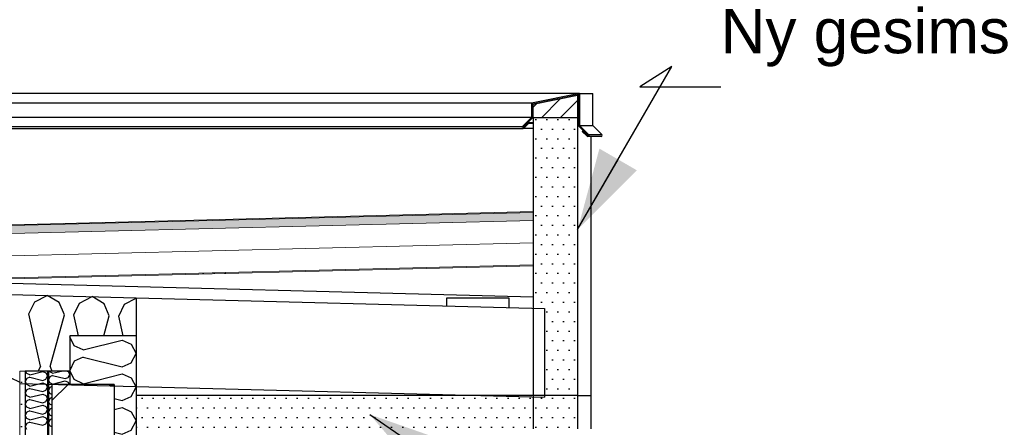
# Model space of a CAD drawing. Header units: millimetres. Extents: x -8544 to 51179, y -2070 to 23603.
# Tile 186 of 190: x 44899 to 47119, y 6473 to 7391. Entities that reach past the tile are written whole.
import ezdxf

# ---------------------------------------------------------------- set-up
doc = ezdxf.new("R2010")
doc.units = ezdxf.units.MM
doc.header["$LTSCALE"] = 0.5
doc.header["$MEASUREMENT"] = 0
doc.linetypes.add('PLINE', pattern=[0])
for name, color, linetype in [('223- Bjelker', 7, 'Continuous'), ('223- Bjelker (Skravur)', 7, 'Continuous'), ('223- Bjelker(Nye konstruksjoner)', 7, 'Continuous'), ('231- Bærende yttervegger', 7, 'Continuous'), ('231- Bærende yttervegger (Skravur)', 7, 'Continuous'), ('232- Ikke-bærende yttervegger (Skravur)(Nye konstruksjoner)', 7, 'Continuous'), ('232- Ikke-bærende yttervegger(Nye konstruksjoner)', 7, 'Continuous'), ('235- Utvendig kledning og overflate(Nye konstruksjoner)', 7, 'Continuous'), ('256- Faste himlinger og overflatebehandling (Skravur)(Nye konstruksjoner)', 7, 'Continuous'), ('256- Faste himlinger og overflatebehandling(Nye konstruksjoner)', 7, 'Continuous'), ('261- Primærkonstruksjon (tak)', 7, 'Continuous'), ('261- Primærkonstruksjon (tak) (Skravur)', 7, 'Continuous'), ('262- Taktekking (Skravur)(Nye konstruksjoner)', 7, 'Continuous'), ('265- Gesimser_ takrenner og nedløp (Skravur)(Nye konstruksjoner)', 7, 'Continuous'), ('265- Gesimser_ takrenner og nedløp(Nye konstruksjoner)', 7, 'Continuous'), ('832- Tekst bygning(Nye konstruksjoner)', 7, 'Continuous')]:
    doc.layers.add(name, color=color, linetype=linetype)
doc.layers.add('236- Innvendig kledning og overflate(Nye konstruksjoner)', color=7, linetype='Continuous', lineweight=0)
doc.layers.add('262- Taktekking(Nye konstruksjoner)', color=7, linetype='Continuous', lineweight=0)
doc.styles.add('GENERATED_STYLE_3', font='arial.ttf')
doc.dimstyles.new('GENERATED_STYLE__2', dxfattribs={"dimtxt": 0.18, "dimasz": 182.4, "dimexe": 0.18, "dimexo": 0.0625, "dimgap": 0, "dimtad": 0, "dimtih": 1, "dimtoh": 1, "dimdec": 4, "dimzin": 0, "dimdsep": 46, "dimcen": 0.09, "dimadec": 0, "dimazin": 0, "dimtfac": 1, "dimtdec": 4, "dimtmove": 0, "dimatfit": 3, "dimldrblk": 'ARROWHEAD_5', "dimfxl": 1, "dimtolj": 1, "dimtzin": 0, "dimarcsym": 0})
pattern_1 = [(0, (0, 0), (0, 43.30127), [0, -25]), (0, (12.5, 21.65), (0, 43.30127), [0, -25])]
pattern_2 = [(45, (0, 0), (-79.5495, 79.5495), []), (45, (-26.52, 26.52), (-79.5495, 79.5495), [])]

# ---------------------------------------------------------------- blocks, each defined once
blk = doc.blocks.new('*X12')
at = {"layer": '231- Bærende yttervegger (Skravur)', "linetype": 'PLINE'}
for p, q in [((45012.7, 6679), (45011.9, 6677.3)), ((45021.7, 6656.6), (45011.9, 6677.3)), ((45042.1, 6647.4), (45130, 6669.4)), ((45130, 6669.4), (45150.4, 6660.1)), ((45150.4, 6660.1), (45161.9, 6639.4)), ((45042.1, 6647.4), (45021.7, 6656.6)), ((45150.4, 6618.7), (45161.9, 6639.4)), ((45021.7, 6622.2), (45011.9, 6601.5)), ((45042.1, 6631.4), (45021.7, 6622.2)), ((45042.1, 6631.4), (45130, 6609.4)), ((45130, 6609.4), (45150.4, 6618.7)), ((45021.7, 6580.7), (45011.9, 6601.5)), ((45042.1, 6571.5), (45130, 6593.5)), ((45130, 6593.5), (45150.4, 6584.3)), ((45042.1, 6571.5), (45021.7, 6580.7)), ((45150.4, 6584.3), (45161.9, 6563.5)), ((45150.4, 6542.8), (45161.9, 6563.5)), ((45111.9, 6538.1), (45130, 6533.6)), ((45130, 6533.6), (45150.4, 6542.8)), ((45111.9, 6513.1), (45130, 6517.6)), ((45130, 6517.6), (45150.4, 6508.4)), ((45150.4, 6508.4), (45161.9, 6487.7)), ((45150.4, 6466.9), (45161.9, 6487.7)), ((45111.9, 6462.2), (45130, 6457.7)), ((45130, 6457.7), (45150.4, 6466.9)), ((45111.9, 6437.2), (45130, 6441.7)), ((45130, 6441.7), (45150.4, 6432.5)), ((45150.4, 6432.5), (45161.9, 6411.8)), ((45150.4, 6391.1), (45161.9, 6411.8)), ((45111.9, 6386.3), (45130, 6381.8)), ((45130, 6381.8), (45150.4, 6391.1)), ((45042.1, 6343.9), (45028.6, 6350)), ((45042.1, 6343.9), (45066.6, 6350)), ((45111.9, 6361.3), (45130, 6365.9)), ((45130, 6365.9), (45150.4, 6356.6)), ((45150.4, 6356.6), (45161.9, 6335.9)), ((45042.1, 6327.9), (45021.7, 6318.7)), ((45042.1, 6327.9), (45130, 6305.9)), ((45150.4, 6315.2), (45161.9, 6335.9)), ((45021.7, 6318.7), (45011.9, 6298)), ((45130, 6305.9), (45150.4, 6315.2)), ((45021.7, 6277.2), (45011.9, 6298)), ((45042.1, 6268), (45130, 6290)), ((45130, 6290), (45150.4, 6280.7)), ((45150.4, 6280.7), (45161.9, 6260)), ((45042.1, 6268), (45021.7, 6277.2)), ((45150.4, 6239.3), (45161.9, 6260)), ((45021.7, 6242.8), (45011.9, 6222.1)), ((45042.1, 6252), (45021.7, 6242.8)), ((45042.1, 6252), (45130, 6230)), ((45130, 6230), (45150.4, 6239.3)), ((45021.7, 6201.4), (45011.9, 6222.1)), ((45042.1, 6192.1), (45021.7, 6201.4)), ((45042.1, 6192.1), (45130, 6214.1)), ((45130, 6214.1), (45150.4, 6204.9)), ((45150.4, 6204.9), (45161.9, 6184.1)), ((45042.1, 6176.2), (45021.7, 6166.9)), ((45042.1, 6176.2), (45130, 6154.2)), ((45150.4, 6163.4), (45161.9, 6184.1)), ((45021.7, 6166.9), (45011.9, 6146.2)), ((45130, 6154.2), (45150.4, 6163.4)), ((45019.6, 6130), (45011.9, 6146.2)), ((45097.1, 6130), (45130, 6138.2)), ((45130, 6138.2), (45148.1, 6130))]:
    blk.add_line(p, q, dxfattribs=at)
blk = doc.blocks.new('*X22')
at = {"layer": '261- Primærkonstruksjon (tak) (Skravur)', "linetype": 'PLINE'}
for p, q in [((44933.2, 6755.7), (44961.2, 6770.3)), ((44988.4, 6754.2), (44961.2, 6770.3)), ((44920.2, 6728.9), (44933.2, 6755.7)), ((45000.1, 6726.8), (44988.4, 6754.2)), ((45021.3, 6726.2), (45034.3, 6753)), ((45034.3, 6753), (45062.4, 6767.7)), ((45089.6, 6751.6), (45062.4, 6767.7)), ((45101.2, 6724.2), (45089.6, 6751.6)), ((45122.4, 6723.6), (45135.5, 6750.4)), ((45135.5, 6750.4), (45161.9, 6764.2)), ((44946.4, 6610.8), (44920.2, 6728.9)), ((44967.7, 6610.3), (45000.1, 6726.8)), ((45031.8, 6679), (45021.3, 6726.2)), ((45088.6, 6679), (45101.2, 6724.2)), ((45132.4, 6679), (45122.4, 6723.6)), ((44946.4, 6610.8), (44941.1, 6600)), ((44967.7, 6610.3), (44972, 6600)), ((44878.1, 6585.5), (44899.4, 6574.8)), ((45004.8, 6570), (45006.6, 6569.1)), ((45008.6, 6570), (45006.6, 6569.1)), ((45011.9, 6571.5), (45011.9, 6571.4)), ((45100.7, 6570), (45107.7, 6566.4)), ((45111.9, 6568.3), (45107.7, 6566.4))]:
    blk.add_line(p, q, dxfattribs=at)
blk = doc.blocks.new('*X43')
at = {"layer": '232- Ikke-bærende yttervegger (Skravur)(Nye konstruksjoner)', "linetype": 'PLINE'}
for p, q in [((44915.1, 6594.6), (44912.6, 6600)), ((44921.9, 6591.5), (44915.1, 6594.6)), ((44921.9, 6591.5), (44951.2, 6598.8)), ((44951.2, 6598.8), (44958, 6595.7)), ((44958, 6595.7), (44961.9, 6588.8)), ((44915.1, 6583.1), (44911.9, 6576.2)), ((44915.1, 6569.3), (44911.9, 6576.2)), ((44921.9, 6586.2), (44915.1, 6583.1)), ((44921.9, 6566.2), (44915.1, 6569.3)), ((44921.9, 6586.2), (44951.2, 6578.8)), ((44921.9, 6566.2), (44951.2, 6573.5)), ((44951.2, 6578.8), (44958, 6581.9)), ((44951.2, 6573.5), (44958, 6570.4)), ((44958, 6581.9), (44961.9, 6588.8)), ((44958, 6570.4), (44961.9, 6563.5)), ((44915.1, 6557.8), (44911.9, 6550.9)), ((44915.1, 6544), (44911.9, 6550.9)), ((44921.9, 6560.9), (44915.1, 6557.8)), ((44921.9, 6560.9), (44951.2, 6553.5)), ((44921.9, 6540.9), (44951.2, 6548.2)), ((44951.2, 6553.5), (44958, 6556.6)), ((44951.2, 6548.2), (44958, 6545.1)), ((44958, 6556.6), (44961.9, 6563.5)), ((44915.1, 6532.5), (44911.9, 6525.6)), ((44915.1, 6518.7), (44911.9, 6525.6)), ((44921.9, 6540.9), (44915.1, 6544)), ((44921.9, 6535.6), (44915.1, 6532.5)), ((44921.9, 6535.6), (44951.2, 6528.2)), ((44951.2, 6528.2), (44958, 6531.3)), ((44958, 6545.1), (44961.9, 6538.2)), ((44958, 6531.3), (44961.9, 6538.2)), ((44915.1, 6507.2), (44911.9, 6500.3)), ((44921.9, 6515.6), (44915.1, 6518.7)), ((44921.9, 6510.3), (44915.1, 6507.2)), ((44921.9, 6515.6), (44951.2, 6522.9)), ((44921.9, 6510.3), (44951.2, 6503)), ((44951.2, 6522.9), (44958, 6519.9)), ((44951.2, 6503), (44958, 6506)), ((44958, 6519.9), (44961.9, 6512.9)), ((44958, 6506), (44961.9, 6512.9)), ((44915.1, 6493.4), (44911.9, 6500.3)), ((44915.1, 6481.9), (44911.9, 6475)), ((44921.9, 6490.3), (44915.1, 6493.4)), ((44921.9, 6485), (44915.1, 6481.9)), ((44921.9, 6490.3), (44951.2, 6497.6)), ((44921.9, 6485), (44951.2, 6477.7)), ((44951.2, 6497.6), (44958, 6494.6)), ((44951.2, 6477.7), (44958, 6480.7)), ((44958, 6494.6), (44961.9, 6487.7)), ((44958, 6480.7), (44961.9, 6487.7)), ((44915.1, 6468.1), (44911.9, 6475))]:
    blk.add_line(p, q, dxfattribs=at)
blk = doc.blocks.new('*X44')
at = {"layer": '232- Ikke-bærende yttervegger (Skravur)(Nye konstruksjoner)', "linetype": 'PLINE'}
for p, q in [((44967, 6597.9), (44966, 6600)), ((44973.5, 6594.9), (44967, 6597.9)), ((44973.5, 6594.9), (44993.8, 6600)), ((45006, 6600), (45008.2, 6599)), ((45008.2, 6599), (45011.9, 6592.4)), ((45008.2, 6585.7), (45011.9, 6592.4)), ((44967, 6586.9), (44963.9, 6580.2)), ((44967, 6573.6), (44963.9, 6580.2)), ((44973.5, 6589.8), (44967, 6586.9)), ((44973.5, 6570.6), (44967, 6573.6)), ((44973.5, 6589.8), (45001.7, 6582.8)), ((44973.5, 6570.6), (45001.7, 6577.7)), ((45001.7, 6582.8), (45008.2, 6585.7)), ((45001.7, 6577.7), (45008.2, 6574.7)), ((45008.2, 6574.7), (45010.8, 6570)), ((44967, 6562.6), (44963.9, 6555.9)), ((44967, 6549.3), (44963.9, 6555.9)), ((44971.9, 6564.8), (44967, 6562.6)), ((44971.9, 6547.1), (44967, 6549.3)), ((44967, 6538.3), (44963.9, 6531.7)), ((44967, 6525), (44963.9, 6531.7)), ((44971.9, 6540.5), (44967, 6538.3)), ((44971.9, 6522.8), (44967, 6525)), ((44967, 6514), (44963.9, 6507.4)), ((44967, 6500.8), (44963.9, 6507.4)), ((44971.9, 6516.2), (44967, 6514)), ((44967, 6489.7), (44963.9, 6483.1)), ((44967, 6476.5), (44963.9, 6483.1)), ((44971.9, 6498.5), (44967, 6500.8)), ((44971.9, 6492), (44967, 6489.7)), ((44971.9, 6474.2), (44967, 6476.5))]:
    blk.add_line(p, q, dxfattribs=at)
blk = doc.blocks.new('ARROWHEAD_5')
at = {"linetype": 'Continuous'}
blk.add_hatch(color=256, dxfattribs=at).paths.add_polyline_path([(-1, 0.2679), (0, 0), (-1, -0.2679)])
blk.add_line((0, 0), (-1, 0), dxfattribs=at)

msp = doc.modelspace()

# ---------------------------------------------------------------- hatches: boundary and pattern name
at = {"layer": '223- Bjelker (Skravur)', "linetype": 'Continuous'}
h = msp.add_hatch(dxfattribs=at)
h.set_pattern_fill('Skrålinjer_3', color=256, style=0, pattern_type=2)
h.set_pattern_definition([(45, (0, 0), (-127.2792, 127.2792), [])])
h.paths.add_polyline_path([(44971.9, 6570), (44971.9, 6350), (45111.9, 6350), (45111.9, 6566.3)])
at = {"layer": '232- Ikke-bærende yttervegger (Skravur)(Nye konstruksjoner)', "linetype": 'Continuous'}
h = msp.add_hatch(dxfattribs=at)
h.set_pattern_fill('Gips', color=256, style=0, pattern_type=2)
h.set_pattern_definition([(270, (0, 0), (86.60254, 0), [0, -50]), (270, (43.3, -25), (86.60254, 0), [0, -50])])
h.paths.add_polyline_path([(44899.4, 3820), (44911.9, 3820), (44911.9, 6600), (44899.4, 6600)])
msp.add_hatch(color=256, dxfattribs=at).paths.add_polyline_path([(44963.9, 6570.2), (44961.9, 6570.3), (44961.9, 3820), (44963.9, 3820)])
at = {"layer": '256- Faste himlinger og overflatebehandling (Skravur)(Nye konstruksjoner)', "linetype": 'Continuous'}
h = msp.add_hatch(dxfattribs=at)
h.set_pattern_fill('Prikker_tett', color=256, style=0, pattern_type=2)
h.set_pattern_definition(pattern_1)
h.paths.add_polyline_path([(46156.9, 6470), (46156.9, 6545), (45161.9, 6545), (45161.9, 6470)])
at = {"layer": '262- Taktekking (Skravur)(Nye konstruksjoner)', "linetype": 'Continuous'}
msp.add_hatch(color=256, dxfattribs=at).paths.add_polyline_path([(46056.9, 6958.9), (44196.9, 6912.4), (44196.9, 6910.4), (46056.9, 6956.9)])
h = msp.add_hatch(dxfattribs=at)
h.set_pattern_fill('Prikker_tett', color=256, style=0, pattern_type=2)
h.set_pattern_definition(pattern_1)
h.paths.add_polyline_path([(46056.9, 6838.9), (44196.9, 6792.4), (44196.9, 6790.4), (46056.9, 6836.9)])
at = {"layer": '262- Taktekking(Nye konstruksjoner)', "linetype": 'Continuous'}
msp.add_hatch(color=256, dxfattribs=at).paths.add_polyline_path([(46056.9, 6956.9), (44196.9, 6910.4), (44196.9, 6892.4), (46056.9, 6938.9)])
at = {"layer": '265- Gesimser_ takrenner og nedløp (Skravur)(Nye konstruksjoner)', "linetype": 'Continuous'}
h = msp.add_hatch(dxfattribs=at)
h.set_pattern_fill('Skrålinjer_4', color=256, style=0, pattern_type=2)
h.set_pattern_definition(pattern_2)
h.paths.add_polyline_path([(46160.9, 7224.9), (46052.9, 7203.3), (46054.9, 7201.6), (46158.9, 7222.4)])
for points in [[(46158.9, 7222.4), (46054.9, 7201.6), (46056.9, 7200), (46156.9, 7220)], [(46156.9, 7170), (46156.9, 7152), (46158.9, 7152), (46158.9, 7222.4), (46156.9, 7220)], [(46054.9, 7201.6), (46054.9, 7170), (46056.9, 7170), (46056.9, 7200)]]:
    msp.add_hatch(color=256, dxfattribs=at).paths.add_polyline_path(points)
h = msp.add_hatch(dxfattribs=at)
h.set_pattern_fill('Skrålinjer_1', color=256, style=0, pattern_type=2)
h.set_pattern_definition([(45, (0, 0), (-21.213203, 21.213203), [])])
h.paths.add_polyline_path([(46056.9, 7170), (46156.9, 7170), (46156.9, 7220), (46056.9, 7200)])
h = msp.add_hatch(dxfattribs=at)
h.set_pattern_fill('Skrålinjer_4', color=256, style=0, pattern_type=2)
h.set_pattern_definition(pattern_2)
h.paths.add_polyline_path([(46160.9, 7224.9), (46158.9, 7222.4), (46158.9, 7152), (46160.9, 7152.8)])
h = msp.add_hatch(dxfattribs=at)
h.set_pattern_fill('Skrålinjer_4', color=256, style=0, pattern_type=2)
h.set_pattern_definition(pattern_2)
h.paths.add_polyline_path([(46054.9, 7201.6), (46052.9, 7203.3), (46052.9, 7170.8), (46054.9, 7170)])
h = msp.add_hatch(dxfattribs=at)
h.set_pattern_fill('Skrålinjer_4', color=256, style=0, pattern_type=2)
h.set_pattern_definition(pattern_2)
h.paths.add_polyline_path([(46032.3, 7150.2), (46033.7, 7148.8), (46054.9, 7170), (46052.9, 7170.8)])
h = msp.add_hatch(dxfattribs=at)
h.set_pattern_fill('Prikker_tett', color=256, style=0, pattern_type=2)
h.set_pattern_definition(pattern_1)
h.paths.add_polyline_path([(46056.9, 7170), (46056.9, 6741.7), (46081.9, 6741), (46081.9, 6545), (46156.9, 6545), (46156.9, 7170)])
h = msp.add_hatch(dxfattribs=at)
h.set_pattern_fill('Skrålinjer_4', color=256, style=0, pattern_type=2)
h.set_pattern_definition(pattern_2)
h.paths.add_polyline_path([(46031.6, 7148.4), (46032.3, 7146.7), (46034.1, 7145.9), (46035.8, 7146.7), (46034.4, 7148.1), (46033.7, 7148.8), (46032.3, 7150.2)])
h = msp.add_hatch(dxfattribs=at)
h.set_pattern_fill('Skrålinjer_4', color=256, style=0, pattern_type=2)
h.set_pattern_definition(pattern_2)
h.paths.add_polyline_path([(46034.4, 7148.1), (46035.8, 7146.7), (46046.4, 7157.3), (46045, 7158.7)])
h = msp.add_hatch(dxfattribs=at)
h.set_pattern_fill('Skrålinjer_4', color=256, style=0, pattern_type=2)
h.set_pattern_definition(pattern_2)
h.paths.add_polyline_path([(46160.9, 7152.8), (46158.9, 7152), (46180.1, 7130.8), (46181.6, 7132.2)])
h = msp.add_hatch(dxfattribs=at)
h.set_pattern_fill('Skrålinjer_4', color=256, style=0, pattern_type=2)
h.set_pattern_definition(pattern_2)
h.paths.add_polyline_path([(46168.8, 7140.7), (46167.4, 7139.3), (46178, 7128.7), (46179.4, 7130.1)])
h = msp.add_hatch(dxfattribs=at)
h.set_pattern_fill('Skrålinjer_4', color=256, style=0, pattern_type=2)
h.set_pattern_definition(pattern_2)
h.paths.add_polyline_path([(46178, 7128.7), (46179.8, 7127.9), (46181.6, 7128.7), (46182.3, 7130.4), (46181.6, 7132.2), (46180.1, 7130.8), (46179.4, 7130.1)])

# ---------------------------------------------------------------- linework, layer by layer
at = {"layer": '223- Bjelker', "linetype": 'PLINE'}
for p, q in [((44971.9, 6570), (44971.9, 6350)), ((45011.9, 6570), (44971.9, 6570)), ((45111.9, 6570), (45011.9, 6570)), ((45011.9, 6570), (45011.9, 6570)), ((45111.9, 6570), (45111.9, 6350))]:
    msp.add_line(p, q, dxfattribs=at)
at = {"layer": '223- Bjelker(Nye konstruksjoner)', "linetype": 'PLINE'}
for p, q in [((45861.9, 6765), (46001.9, 6765)), ((45861.9, 6746.8), (45861.9, 6765)), ((46001.9, 6765), (46001.9, 6743.1)), ((45861.9, 6545), (45861.9, 6546.7))]:
    msp.add_line(p, q, dxfattribs=at)
at = {"layer": '231- Bærende yttervegger', "linetype": 'PLINE'}
for p, q in [((45011.9, 6679), (45011.9, 6570)), ((45161.9, 6679), (45011.9, 6679)), ((45161.9, 6679), (45161.9, 6565)), ((45161.9, 6565), (45161.9, 6545))]:
    msp.add_line(p, q, dxfattribs=at)
at = {"layer": '231- Bærende yttervegger', "linetype": 'PLINE', "flags": 128}
msp.add_lwpolyline([(45161.9, 6545), (45161.9, 6470), (45161.9, 6130)], dxfattribs=at)
at = {"layer": '232- Ikke-bærende yttervegger(Nye konstruksjoner)', "linetype": 'PLINE'}
for p, q in [((44911.9, 6600), (44911.9, 3820)), ((44961.9, 6600), (44961.9, 3820)), ((44963.9, 6600), (44963.9, 3820)), ((45011.9, 6600), (45011.9, 6570))]:
    msp.add_line(p, q, dxfattribs=at)
at = {"layer": '232- Ikke-bærende yttervegger(Nye konstruksjoner)', "linetype": 'PLINE', "flags": 128}
msp.add_lwpolyline([(45011.9, 6600), (44963.9, 6600), (44961.9, 6600), (44911.9, 6600)], dxfattribs=at)
at = {"layer": '235- Utvendig kledning og overflate(Nye konstruksjoner)', "linetype": 'PLINE'}
for p, q in [((46160.9, 7224.9), (46052.9, 7203.3)), ((46160.9, 7224.9), (46158.9, 7222.4)), ((46158.9, 7222.4), (46158.9, 7152)), ((46160.9, 7224.9), (46160.9, 7152.8)), ((46052.9, 7203.3), (46052.9, 7170.8)), ((46052.9, 7203.3), (46054.9, 7201.6)), ((46054.9, 7170), (46033.7, 7148.8)), ((46052.9, 7170.8), (46054.9, 7170)), ((46031.6, 7148.4), (46032.3, 7146.7)), ((46032.3, 7150.2), (46033.7, 7148.8)), ((46032.3, 7146.7), (46034.1, 7145.9)), ((46033.7, 7148.8), (46034.4, 7148.1)), ((46045, 7158.7), (46034.4, 7148.1)), ((46034.4, 7148.1), (46035.8, 7146.7)), ((46045, 7158.7), (46046.4, 7157.3)), ((46158.9, 7152), (46156.9, 7152)), ((46160.9, 7152.8), (46158.9, 7152)), ((46158.9, 7152), (46180.1, 7130.8)), ((46168.8, 7140.7), (46167.4, 7139.3)), ((46168.8, 7140.7), (46179.4, 7130.1)), ((46179.4, 7130.1), (46178, 7128.7)), ((46180.1, 7130.8), (46179.4, 7130.1)), ((46181.6, 7128.7), (46179.8, 7127.9)), ((46181.6, 7132.2), (46180.1, 7130.8)), ((46182.3, 7130.4), (46181.6, 7128.7))]:
    msp.add_line(p, q, dxfattribs=at)
at = {"layer": '235- Utvendig kledning og overflate(Nye konstruksjoner)', "linetype": 'PLINE', "flags": 128}
for points in [[(46052.9, 7170.8), (46032.3, 7150.2), (46031.6, 7148.4)], [(46046.4, 7157.3), (46035.8, 7146.7), (46034.1, 7145.9)], [(46160.9, 7152.8), (46181.6, 7132.2), (46182.3, 7130.4)], [(46167.4, 7139.3), (46178, 7128.7), (46179.8, 7127.9)]]:
    msp.add_lwpolyline(points, dxfattribs=at)
at = {"layer": '236- Innvendig kledning og overflate(Nye konstruksjoner)', "linetype": 'PLINE'}
for p, q in [((44899.4, 6600), (44899.4, 3820)), ((44911.9, 6600), (44899.4, 6600))]:
    msp.add_line(p, q, dxfattribs=at)
at = {"layer": '256- Faste himlinger og overflatebehandling(Nye konstruksjoner)', "linetype": 'PLINE'}
for q in [(45161.9, 6545), (46186.9, 6545)]:
    msp.add_line((46156.9, 6545), q, dxfattribs=at)
at = {"layer": '261- Primærkonstruksjon (tak)', "linetype": 'PLINE'}
for p, q in [((44685.8, 6802.6), (46056.9, 6766.7)), ((44196.9, 6790.4), (45161.9, 6765.1)), ((45161.9, 6765.1), (45161.9, 6679)), ((45161.9, 6765.1), (46081.9, 6741)), ((46081.9, 6741), (46081.9, 6540.9)), ((44899.1, 6571.9), (45161.9, 6565)), ((45161.9, 6565), (46081.9, 6540.9))]:
    msp.add_line(p, q, dxfattribs=at)
at = {"layer": '262- Taktekking(Nye konstruksjoner)', "linetype": 'PLINE'}
for p, q in [((46158.9, 7222.4), (46054.9, 7201.6)), ((46156.9, 7220), (46056.9, 7200)), ((46158.9, 7222.4), (46156.9, 7220)), ((46054.9, 7201.6), (46054.9, 7170)), ((46054.9, 7201.6), (46056.9, 7200)), ((46056.9, 7200), (46056.9, 7170)), ((46056.9, 7170), (46054.9, 7170)), ((46056.9, 6958.9), (44196.9, 6912.4)), ((46056.9, 6956.9), (44196.9, 6910.4)), ((46056.9, 6938.9), (44196.9, 6892.4)), ((46056.9, 6888.9), (44196.9, 6842.4)), ((46056.9, 6838.9), (44196.9, 6792.4)), ((46056.9, 6836.9), (44196.9, 6790.4))]:
    msp.add_line(p, q, dxfattribs=at)
at = {"layer": '265- Gesimser_ takrenner og nedløp(Nye konstruksjoner)', "linetype": 'PLINE'}
for p, q in [((46160.9, 7224.9), (43190.9, 7224.9)), ((46156.9, 7220), (46156.9, 7170)), ((46160.9, 7224.9), (46190.9, 7224.9)), ((46190.9, 7152.8), (46190.9, 7224.9)), ((46052.9, 7203.3), (43082.9, 7203.3)), ((46052.9, 7170.8), (43082.9, 7170.8)), ((46056.9, 7170), (46056.9, 6958.9)), ((46156.9, 7170), (46056.9, 7170)), ((46156.9, 7170), (46156.9, 7152)), ((43062.3, 7150.2), (46032.3, 7150.2)), ((46033.7, 7148.8), (46035.1, 7148.8)), ((46035.8, 7146.7), (46035.8, 7146.7)), ((46035.8, 7146.7), (46056.9, 7146.7)), ((46056.9, 7158.7), (46045, 7158.7)), ((46056.9, 7157.3), (46046.4, 7157.3)), ((46156.9, 7152), (46156.9, 6545)), ((46160.9, 7152.8), (46190.9, 7152.8)), ((46211.6, 7132.2), (46190.9, 7152.8)), ((43064.1, 7145.9), (46034.1, 7145.9)), ((46056.9, 7145.9), (46034.1, 7145.9)), ((46170.2, 7140.7), (46168.8, 7140.7)), ((46178, 7128.7), (46178, 7128.7)), ((46209.8, 7127.9), (46179.8, 7127.9)), ((46181.6, 7132.2), (46211.6, 7132.2)), ((46186.9, 7127.9), (46186.9, 6470)), ((46209.8, 7127.9), (46211.6, 7128.7)), ((46212.3, 7130.4), (46211.6, 7132.2)), ((46211.6, 7128.7), (46212.3, 7130.4)), ((46056.9, 6836.9), (46056.9, 6470)), ((46156.9, 6545), (46156.9, 6470))]:
    msp.add_line(p, q, dxfattribs=at)
at = {"layer": '265- Gesimser_ takrenner og nedløp(Nye konstruksjoner)', "linetype": 'PLINE', "flags": 128}
msp.add_lwpolyline([(46056.9, 6958.9), (46056.9, 6956.9), (46056.9, 6938.9), (46056.9, 6888.9), (46056.9, 6838.9), (46056.9, 6836.9)], dxfattribs=at)

# ---------------------------------------------------------------- block references
at = {"layer": '231- Bærende yttervegger'}
msp.add_blockref('*X12', (0, 0), dxfattribs=at)
at = {"layer": '232- Ikke-bærende yttervegger(Nye konstruksjoner)'}
for name in ['*X43', '*X44']:
    msp.add_blockref(name, (0, 0), dxfattribs=at)
at = {"layer": '261- Primærkonstruksjon (tak)'}
msp.add_blockref('*X22', (0, 0), dxfattribs=at)

# ---------------------------------------------------------------- texts
at = {"layer": '832- Tekst bygning(Nye konstruksjoner)', "linetype": 'Continuous', "insert": (46479.3, 7285.3), "char_height": 100, "attachment_point": 7, "style": 'GENERATED_STYLE_3'}
msp.add_mtext('\\A1;{\\pql;\\fArial|b0|i0|c0|p0;\\W1.000000;Ny \\fArial|b0|i0|c0|p0;\\W1.000000;gesims}', dxfattribs=at)

# ---------------------------------------------------------------- leaders
at = {"layer": '832- Tekst bygning(Nye konstruksjoner)', "linetype": 'PLINE', "annotation_type": 0, "has_hookline": 1, "hookline_direction": 0}
for points, text_width in [([(46156.9, 6918.4), (46369.1, 7285.3), (46296.9, 7239.9), (46479.3, 7239.9)], 635.5), ([(45688.3, 6502.2), (46201, 6152.3), (46128.8, 6106.9), (46311.2, 6106.9)], 631.6)]:
    msp.add_leader(points, dimstyle='GENERATED_STYLE__2', dxfattribs=dict(at, text_width=text_width))

doc.saveas('drawing.dxf')
